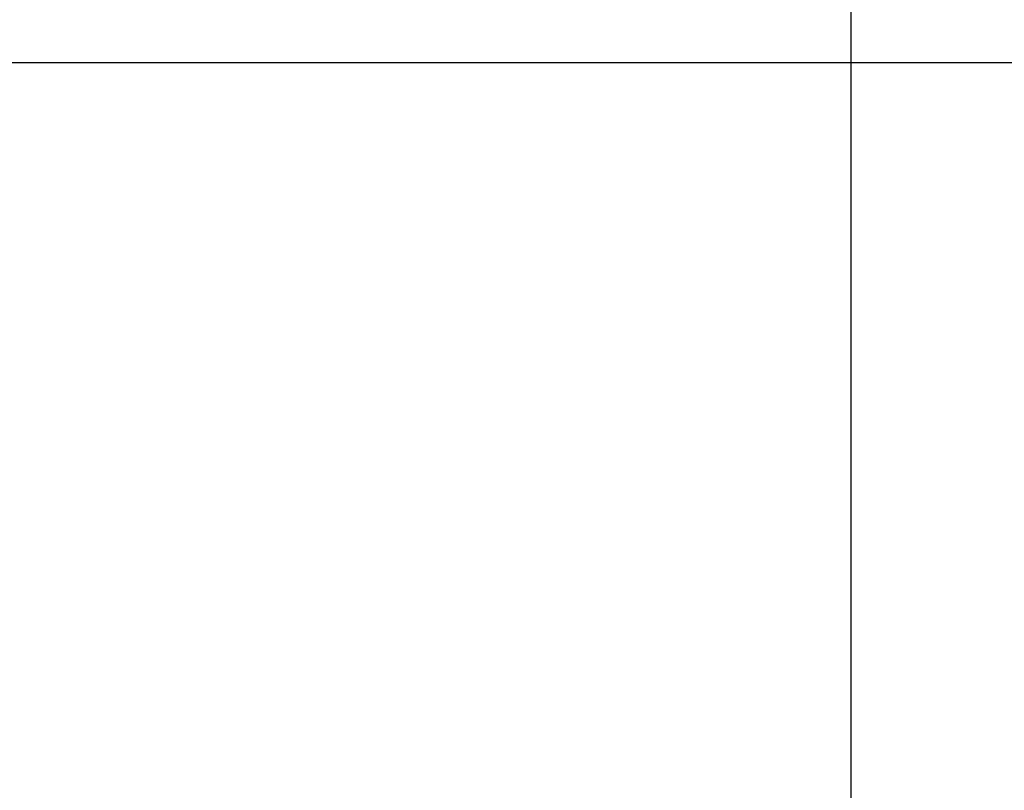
# Model space of a CAD drawing. Extents: x 147111805 to 147230536, y 410950310 to 411028142.
# Tile 49 of 85: x 147161527 to 147161950, y 410976134 to 410976465. Entities that reach past the tile are written whole.
import ezdxf

# ---------------------------------------------------------------- set-up
doc = ezdxf.new("R2010")
doc.units = 0
doc.header["$LTSCALE"] = 100
doc.layers.add('T--A9041--_VERHARDINGEN_Tegels', color=9, linetype='Continuous', transparency=0.3)

msp = doc.modelspace()

# ---------------------------------------------------------------- hatches: boundary and pattern name
at = {"layer": 'T--A9041--_VERHARDINGEN_Tegels'}
h = msp.add_hatch(dxfattribs=at)
h.set_pattern_fill('ANSI37', color=256, scale=200, angle=45)
h.set_pattern_definition([(90, (0, 0), (-635, 0), []), (180, (0, 0), (0, -635), [])])
h.paths.add_polyline_path([(147171124.6155927, 410978496.7849257), (147171124.6155927, 410985174.1051784), (147175311.8159577, 410985174.1051784), (147179724.0163228, 410985174.1051784), (147179724.0163228, 410987548.1668265), (147175674.6155927, 410987550.9475302), (147175674.6155927, 410986269.3768906), (147173554.6155927, 410986269.3768906), (147173554.6155927, 410986569.3768906), (147175374.6155927, 410986569.3768906), (147175374.6155927, 410989649.3768906), (147175374.6155927, 410993004.2881792), (147173550.8201925, 410993004.2881792), (147173550.8201925, 410993134.3405678), (147165980.8201925, 410993134.3405678), (147159696.0572113, 410993137.1650009), (147159704.9791517, 410992687.6886738), (147159705.673752, 410992652.6955669), (147159710.6310576, 410990922.4531842), (147159740.006855, 410990923.0362831), (147159789.3234792, 410988438.5257165), (147159881.8045546, 410983779.4434608), (147160071.926593, 410974201.3302012), (147160091.7723167, 410973201.5271471), (147160156.2709204, 410969952.1672208), (147160833.6374897, 410969965.612699), (147162965.7175028, 410970007.9337059), (147169999.3319892, 410970147.5483757), (147172541.3312546, 410970198.0061296), (147177217.9100407, 410970290.8345047), (147177327.8883767, 410970293.0175343), (147177280.2586386, 410972692.5448644), (147177850.1463795, 410972703.8569272), (147179529.8155105, 410972737.1977439), (147180789.5630606, 410972762.4198964), (147181028.8837267, 410972767.3274566), (147181031.0428523, 410975911.5547846), (147179805.6507454, 410975912.3962522), (147178580.2586386, 410975912.3962522), (147178580.2586386, 410979449.1051784), (147177580.2586386, 410979449.1051784), (147177580.2586386, 410977681.1714507), (147177580.2586386, 410975913.2377229), (147171124.6155927, 410975913.2377229)])
h.paths.add_polyline_path([(147165184.9788649, 410982437.8420166), (147164184.9788649, 410982437.8420166), (147164184.9788649, 410983437.8420166), (147165184.9788649, 410983437.8420166)], flags=16)

doc.saveas('drawing.dxf')
